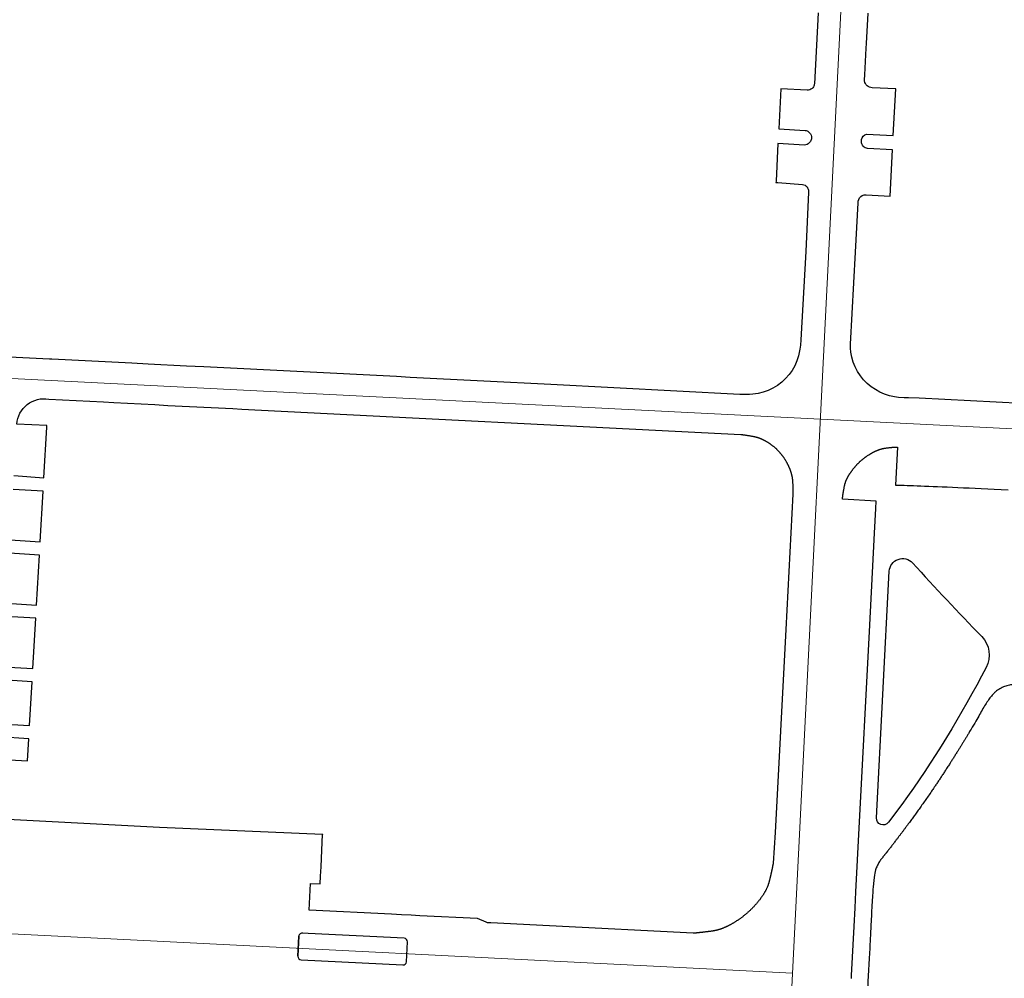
# Model space of a CAD drawing. Header units: millimetres. Extents: x 32690613 to 32693005, y 5343732 to 5344571.
# Tile 26 of 234: x 32692300 to 32692448, y 5343997 to 5344141. Entities that reach past the tile are written whole.
import ezdxf

# ---------------------------------------------------------------- set-up
doc = ezdxf.new("R2010")
doc.units = ezdxf.units.MM
doc.header["$LTSCALE"] = 20
doc.layers.get('0').update_dxf_attribs({"lineweight": 18})
doc.layers.get('DEFPOINTS').update_dxf_attribs({"color": 11, "lineweight": 18})
doc.layers.add('Fläche', color=7, linetype='Continuous', lineweight=18, true_color=0xf0ffe0)
doc.layers.add('Straße', color=30, linetype='Continuous', plot=False)

# ---------------------------------------------------------------- blocks, each defined once
blk = doc.blocks.new('A$C78070446')
for p, q in [((4469733.77, 5343068.96), (4469667.48, 5342330.09)), ((4469470.04, 5342631.21), (4470219.62, 5342563.96)), ((4469685.27, 5342528.36), (4469462.61, 5342548.34))]:
    blk.add_line(p, q)

msp = doc.modelspace()

# ---------------------------------------------------------------- hatches: boundary and pattern name
at = {"layer": 'Fläche'}
h = msp.add_hatch(color=256, dxfattribs=at)
h.dxf.hatch_style = 1
edge = h.paths.add_edge_path(flags=17)
edge.add_arc((32692342.72, 5344000.49), 0.5, 177.0981, 267.0981)
edge.add_line((32692342.7, 5343999.99), (32692357.98, 5343999.21))
edge.add_arc((32692358, 5343999.71), 0.5, 267.0981, 357.0981)
edge.add_line((32692358.5, 5343999.69), (32692358.65, 5344002.68))
edge.add_arc((32692358.15, 5344002.71), 0.5, 357.0981, 447.0981)
edge.add_line((32692358.18, 5344003.21), (32692343.76, 5344003.94))
edge.add_line((32692343.76, 5344003.94), (32692342.96, 5344003.98))
edge.add_arc((32692342.88, 5344003.48), 0.505, 80.9404, 176.8647)
edge.add_line((32692342.37, 5344003.51), (32692342.22, 5344000.51))
h.paths.add_polyline_path([(32692342.37, 5344003.51), (32692342.22, 5344000.51)], flags=0)
edge = h.paths.add_edge_path(flags=17)
edge.add_arc((32692342.72, 5344000.49), 0.5, 177.0981, 267.0981)
edge.add_line((32692342.37, 5344003.51), (32692342.22, 5344000.51))
edge.add_arc((32692342.88, 5344003.48), 0.505, 80.9404, 176.8647)
edge.add_line((32692343.76, 5344003.94), (32692342.96, 5344003.98))
edge.add_line((32692358.18, 5344003.21), (32692343.76, 5344003.94))
edge.add_arc((32692358.15, 5344002.71), 0.5, 357.0981, 447.0981)
edge.add_line((32692358.5, 5343999.69), (32692358.65, 5344002.68))
edge.add_arc((32692358, 5343999.71), 0.5, 267.0981, 357.0981)
edge.add_line((32692342.7, 5343999.99), (32692357.98, 5343999.21))

# ---------------------------------------------------------------- linework, layer by layer
at = {"layer": 'Straße'}
for points in [[(32692420.28, 5344142), (32692419.71, 5344131.36, -0.040133), (32692419.67, 5344131.19, -0.142716), (32692419.35, 5344130.67, -0.183056), (32692418.63, 5344130.4), (32692414.65, 5344130.63), (32692414.37, 5344124.64), (32692418.34, 5344124.38, -0.125866), (32692418.83, 5344124.18, -0.204465), (32692419.26, 5344123.45, -0.034876), (32692419.27, 5344123.3, -0.068758), (32692419.22, 5344122.99, -0.122257), (32692418.94, 5344122.52, -0.179751), (32692418.21, 5344122.18), (32692414.24, 5344122.44), (32692413.95, 5344116.79), (32692413.94, 5344116.57), (32692414.23, 5344116.55), (32692417.94, 5344116.28, -0.185483), (32692418.6, 5344115.9, -0.120151), (32692418.82, 5344115.44, -0.074748), (32692418.83, 5344115.13), (32692418.41, 5344106.24), (32692417.67, 5344092.96), (32692417.6, 5344092.19), (32692417.52, 5344091.56), (32692417.52, 5344091.56), (32692417.33, 5344090.57), (32692417.08, 5344089.81), (32692416.76, 5344089.09), (32692416.37, 5344088.39), (32692415.9, 5344087.75), (32692415.38, 5344087.15), (32692414.8, 5344086.61), (32692414.16, 5344086.13), (32692413.49, 5344085.71), (32692412.77, 5344085.37), (32692412.02, 5344085.1), (32692411.25, 5344084.91), (32692410.47, 5344084.8, -0.028244), (32692408.53, 5344084.78, -0.002781), (32692408.53, 5344084.78), (32692380.15, 5344086.25), (32692370.13, 5344086.77), (32692359.06, 5344087.34), (32692357.04, 5344087.45), (32692328.1, 5344088.93), (32692325.54, 5344089.02), (32692319.79, 5344089.34), (32692317.3, 5344089.45), (32692305.32, 5344090.06), (32692304.95, 5344090.06), (32692292.92, 5344090.69)], [(32692462.36, 5344082.81), (32692435.42, 5344084.22), (32692433.82, 5344084.25), (32692433.15, 5344084.25), (32692432.33, 5344084.33), (32692431.7, 5344084.42), (32692430.95, 5344084.59), (32692430.22, 5344084.82), (32692429.52, 5344085.13), (32692428.85, 5344085.5), (32692428.21, 5344085.94), (32692427.63, 5344086.44), (32692427.09, 5344086.99), (32692426.61, 5344087.58), (32692426.19, 5344088.23), (32692425.83, 5344088.91), (32692425.54, 5344089.62), (32692425.32, 5344090.35), (32692425.18, 5344091.11), (32692425.13, 5344091.72), (32692425.13, 5344092.34), (32692425.86, 5344106.11), (32692426.25, 5344113.5, -0.049197), (32692426.28, 5344113.76, -0.199552), (32692426.87, 5344114.62, -0.13386), (32692427.48, 5344114.73), (32692431.06, 5344114.51), (32692431.42, 5344121.47), (32692427.69, 5344121.68, -0.178053), (32692427.04, 5344122.02, -0.181975), (32692426.76, 5344122.73, -0.021486), (32692426.77, 5344123.01, -0.268986), (32692427.53, 5344123.84), (32692431.54, 5344123.64), (32692431.9, 5344130.6), (32692428.36, 5344130.79, -0.150032), (32692427.63, 5344131.07, -0.188017), (32692427.24, 5344131.8, -0.040774), (32692427.23, 5344131.98), (32692427.27, 5344132.74), (32692427.47, 5344136.73), (32692427.51, 5344137.4), (32692427.75, 5344141.96)], [(32692299.64, 5344072.6), (32692304.14, 5344072.26), (32692304.58, 5344079.88), (32692304.55, 5344080.11), (32692300.08, 5344080.32, -0.447549), (32692304.85, 5344084.08), (32692313.06, 5344083.67), (32692314.62, 5344083.59), (32692320.79, 5344083.25), (32692322.74, 5344083.14), (32692332.48, 5344082.67), (32692333.81, 5344082.59), (32692408.65, 5344078.77), (32692408.72, 5344078.77), (32692408.78, 5344078.76), (32692408.85, 5344078.75), (32692408.92, 5344078.75), (32692408.99, 5344078.74), (32692409.06, 5344078.73), (32692409.13, 5344078.72), (32692409.21, 5344078.71), (32692409.28, 5344078.7), (32692409.36, 5344078.69), (32692409.43, 5344078.68), (32692409.51, 5344078.67), (32692409.59, 5344078.65), (32692409.67, 5344078.64), (32692409.76, 5344078.63), (32692409.84, 5344078.61), (32692409.92, 5344078.6), (32692410.01, 5344078.58), (32692410.1, 5344078.57), (32692410.19, 5344078.55), (32692410.28, 5344078.54), (32692410.37, 5344078.52), (32692410.46, 5344078.5), (32692410.55, 5344078.49), (32692410.65, 5344078.47), (32692410.74, 5344078.45), (32692410.79, 5344078.44), (32692410.84, 5344078.43), (32692410.89, 5344078.42), (32692410.94, 5344078.4), (32692410.98, 5344078.39), (32692411.03, 5344078.38), (32692411.08, 5344078.36), (32692411.13, 5344078.35), (32692411.18, 5344078.34), (32692411.23, 5344078.32), (32692411.28, 5344078.3), (32692411.33, 5344078.29), (32692411.38, 5344078.27), (32692411.43, 5344078.25), (32692411.48, 5344078.23), (32692411.53, 5344078.21), (32692411.58, 5344078.19), (32692411.63, 5344078.17), (32692411.68, 5344078.15), (32692411.73, 5344078.13), (32692411.78, 5344078.11), (32692411.83, 5344078.09), (32692411.88, 5344078.06), (32692411.93, 5344078.04), (32692411.98, 5344078.01), (32692412.03, 5344077.99), (32692412.08, 5344077.96), (32692412.13, 5344077.94), (32692412.18, 5344077.91), (32692412.23, 5344077.88), (32692412.29, 5344077.85), (32692412.34, 5344077.83), (32692412.39, 5344077.8), (32692412.44, 5344077.77), (32692412.49, 5344077.74), (32692412.54, 5344077.7), (32692412.6, 5344077.67), (32692412.65, 5344077.64), (32692412.7, 5344077.61), (32692412.75, 5344077.57), (32692412.81, 5344077.54), (32692412.86, 5344077.5), (32692412.91, 5344077.47), (32692412.96, 5344077.43), (32692413.02, 5344077.4), (32692413.07, 5344077.36), (32692413.12, 5344077.32), (32692413.18, 5344077.28), (32692413.23, 5344077.24), (32692413.28, 5344077.2), (32692413.34, 5344077.16), (32692413.39, 5344077.12), (32692413.44, 5344077.08), (32692413.5, 5344077.04), (32692413.55, 5344077), (32692413.6, 5344076.96), (32692413.65, 5344076.92), (32692413.7, 5344076.87), (32692413.75, 5344076.83), (32692413.8, 5344076.79), (32692413.85, 5344076.74), (32692413.9, 5344076.7), (32692413.95, 5344076.65), (32692414, 5344076.61), (32692414.04, 5344076.56), (32692414.09, 5344076.52), (32692414.14, 5344076.47), (32692414.18, 5344076.43), (32692414.23, 5344076.38), (32692414.28, 5344076.33), (32692414.32, 5344076.28), (32692414.37, 5344076.24), (32692414.41, 5344076.19), (32692414.46, 5344076.14), (32692414.5, 5344076.09), (32692414.54, 5344076.04), (32692414.58, 5344075.99), (32692414.63, 5344075.94), (32692414.67, 5344075.89), (32692414.71, 5344075.84), (32692414.75, 5344075.79), (32692414.79, 5344075.74), (32692414.83, 5344075.68), (32692414.87, 5344075.63), (32692414.91, 5344075.58), (32692414.95, 5344075.53), (32692414.99, 5344075.47), (32692415.03, 5344075.42), (32692415.07, 5344075.36), (32692415.1, 5344075.31), (32692415.14, 5344075.26), (32692415.18, 5344075.2), (32692415.21, 5344075.14), (32692415.25, 5344075.09), (32692415.28, 5344075.03), (32692415.32, 5344074.97), (32692415.35, 5344074.92), (32692415.39, 5344074.86), (32692415.42, 5344074.8), (32692415.45, 5344074.74), (32692415.49, 5344074.69), (32692415.52, 5344074.63), (32692415.55, 5344074.57), (32692415.58, 5344074.51), (32692415.61, 5344074.45), (32692415.64, 5344074.39), (32692415.67, 5344074.33), (32692415.7, 5344074.28), (32692415.73, 5344074.22), (32692415.76, 5344074.16), (32692415.78, 5344074.1), (32692415.81, 5344074.05), (32692415.84, 5344073.99), (32692415.86, 5344073.93), (32692415.89, 5344073.88), (32692415.91, 5344073.82), (32692415.94, 5344073.76), (32692415.96, 5344073.71), (32692415.98, 5344073.65), (32692416, 5344073.6), (32692416.03, 5344073.54), (32692416.05, 5344073.49), (32692416.07, 5344073.43), (32692416.09, 5344073.38), (32692416.11, 5344073.32), (32692416.13, 5344073.27), (32692416.14, 5344073.21), (32692416.16, 5344073.16), (32692416.18, 5344073.11), (32692416.19, 5344073.05), (32692416.21, 5344073), (32692416.23, 5344072.95), (32692416.24, 5344072.89), (32692416.25, 5344072.84), (32692416.27, 5344072.79), (32692416.28, 5344072.74), (32692416.29, 5344072.69), (32692416.31, 5344072.63), (32692416.32, 5344072.58), (32692416.33, 5344072.53), (32692416.34, 5344072.48), (32692416.35, 5344072.43), (32692416.36, 5344072.38), (32692416.37, 5344072.33), (32692416.37, 5344072.28), (32692416.38, 5344072.23), (32692416.39, 5344072.18), (32692416.39, 5344072.13), (32692416.4, 5344072.08), (32692416.4, 5344072.03), (32692416.41, 5344071.98), (32692416.41, 5344071.93), (32692416.42, 5344071.83), (32692416.43, 5344071.73), (32692416.43, 5344071.64), (32692416.44, 5344071.55), (32692416.44, 5344071.45), (32692416.45, 5344071.36), (32692416.45, 5344071.27), (32692416.46, 5344071.18), (32692416.46, 5344071.1), (32692416.46, 5344071.01), (32692416.47, 5344070.93), (32692416.47, 5344070.84), (32692416.47, 5344070.76), (32692416.47, 5344070.68), (32692416.48, 5344070.6), (32692416.48, 5344070.52), (32692416.48, 5344070.45), (32692416.48, 5344070.37), (32692416.48, 5344070.3), (32692416.48, 5344070.22), (32692416.48, 5344070.15), (32692416.48, 5344070.08), (32692416.48, 5344070.01), (32692416.48, 5344069.95), (32692416.48, 5344069.88), (32692416.48, 5344069.81), (32692415.41, 5344049.54), (32692413.81, 5344019.06), (32692413.52, 5344014.47), (32692413.51, 5344014.43), (32692413.5, 5344014.39), (32692413.5, 5344014.35), (32692413.49, 5344014.3), (32692413.48, 5344014.26), (32692413.47, 5344014.21), (32692413.46, 5344014.17), (32692413.45, 5344014.12), (32692413.44, 5344014.08), (32692413.44, 5344014.03), (32692413.43, 5344013.99), (32692413.42, 5344013.94), (32692413.41, 5344013.89), (32692413.4, 5344013.85), (32692413.39, 5344013.8), (32692413.38, 5344013.75), (32692413.37, 5344013.7), (32692413.36, 5344013.65), (32692413.35, 5344013.6), (32692413.34, 5344013.55), (32692413.33, 5344013.5), (32692413.32, 5344013.45), (32692413.3, 5344013.4), (32692413.29, 5344013.35), (32692413.28, 5344013.3), (32692413.27, 5344013.24), (32692413.26, 5344013.19), (32692413.25, 5344013.14), (32692413.24, 5344013.09), (32692413.22, 5344013.03), (32692413.21, 5344012.98), (32692413.2, 5344012.92), (32692413.19, 5344012.87), (32692413.17, 5344012.81), (32692413.16, 5344012.76), (32692413.15, 5344012.7), (32692413.14, 5344012.65), (32692413.12, 5344012.59), (32692413.11, 5344012.53), (32692413.1, 5344012.47), (32692413.08, 5344012.42), (32692413.07, 5344012.36), (32692413.06, 5344012.3), (32692413.04, 5344012.24), (32692413.03, 5344012.18), (32692413.01, 5344012.12), (32692413, 5344012.06), (32692412.98, 5344012), (32692412.97, 5344011.94), (32692412.95, 5344011.88), (32692412.94, 5344011.81), (32692412.92, 5344011.75), (32692412.91, 5344011.69), (32692412.89, 5344011.63), (32692412.87, 5344011.57), (32692412.85, 5344011.5), (32692412.84, 5344011.44), (32692412.82, 5344011.38), (32692412.79, 5344011.31), (32692412.77, 5344011.25), (32692412.75, 5344011.19), (32692412.73, 5344011.13), (32692412.7, 5344011.06), (32692412.68, 5344011), (32692412.65, 5344010.94), (32692412.62, 5344010.87), (32692412.6, 5344010.81), (32692412.57, 5344010.75), (32692412.54, 5344010.68), (32692412.51, 5344010.62), (32692412.48, 5344010.55), (32692412.45, 5344010.49), (32692412.41, 5344010.43), (32692412.38, 5344010.36), (32692412.35, 5344010.3), (32692412.31, 5344010.23), (32692412.28, 5344010.17), (32692412.24, 5344010.11), (32692412.2, 5344010.04), (32692412.16, 5344009.98), (32692412.13, 5344009.91), (32692412.09, 5344009.85), (32692412.05, 5344009.78), (32692412, 5344009.72), (32692411.96, 5344009.65), (32692411.92, 5344009.59), (32692411.88, 5344009.52), (32692411.83, 5344009.46), (32692411.78, 5344009.39), (32692411.74, 5344009.33), (32692411.69, 5344009.26), (32692411.64, 5344009.2), (32692411.6, 5344009.13), (32692411.55, 5344009.06), (32692411.5, 5344009), (32692411.44, 5344008.93), (32692411.39, 5344008.87), (32692411.34, 5344008.8), (32692411.29, 5344008.73), (32692411.23, 5344008.67), (32692411.18, 5344008.6), (32692411.12, 5344008.54), (32692411.06, 5344008.47), (32692411.01, 5344008.4), (32692410.95, 5344008.34), (32692410.89, 5344008.27), (32692410.83, 5344008.21), (32692410.77, 5344008.14), (32692410.72, 5344008.08), (32692410.66, 5344008.02), (32692410.6, 5344007.95), (32692410.54, 5344007.89), (32692410.48, 5344007.83), (32692410.42, 5344007.77), (32692410.36, 5344007.7), (32692410.3, 5344007.64), (32692410.24, 5344007.58), (32692410.17, 5344007.52), (32692410.11, 5344007.46), (32692410.05, 5344007.4), (32692409.99, 5344007.34), (32692409.92, 5344007.28), (32692409.86, 5344007.23), (32692409.8, 5344007.17), (32692409.73, 5344007.11), (32692409.67, 5344007.05), (32692409.61, 5344007), (32692409.54, 5344006.94), (32692409.48, 5344006.89), (32692409.41, 5344006.83), (32692409.35, 5344006.78), (32692409.28, 5344006.72), (32692409.21, 5344006.67), (32692409.15, 5344006.61), (32692409.08, 5344006.56), (32692409.01, 5344006.51), (32692408.95, 5344006.45), (32692408.88, 5344006.4), (32692408.81, 5344006.35), (32692408.74, 5344006.3), (32692408.67, 5344006.25), (32692408.6, 5344006.2), (32692408.53, 5344006.15), (32692408.46, 5344006.1), (32692408.39, 5344006.05), (32692408.32, 5344006), (32692408.25, 5344005.95), (32692408.18, 5344005.9), (32692408.11, 5344005.86), (32692408.04, 5344005.81), (32692407.97, 5344005.76), (32692407.9, 5344005.72), (32692407.82, 5344005.67), (32692407.75, 5344005.62), (32692407.68, 5344005.58), (32692407.61, 5344005.54), (32692407.53, 5344005.49), (32692407.46, 5344005.45), (32692407.39, 5344005.41), (32692407.32, 5344005.37), (32692407.25, 5344005.33), (32692407.17, 5344005.29), (32692407.1, 5344005.25), (32692407.03, 5344005.21), (32692406.96, 5344005.17), (32692406.89, 5344005.13), (32692406.82, 5344005.1), (32692406.75, 5344005.06), (32692406.68, 5344005.03), (32692406.61, 5344004.99), (32692406.54, 5344004.96), (32692406.47, 5344004.93), (32692406.4, 5344004.9), (32692406.33, 5344004.87), (32692406.26, 5344004.84), (32692406.19, 5344004.81), (32692406.12, 5344004.78), (32692406.05, 5344004.75), (32692405.99, 5344004.72), (32692405.92, 5344004.7), (32692405.85, 5344004.67), (32692405.78, 5344004.65), (32692405.71, 5344004.62), (32692405.65, 5344004.6), (32692405.58, 5344004.57), (32692405.51, 5344004.55), (32692405.44, 5344004.53), (32692405.38, 5344004.51), (32692405.31, 5344004.49), (32692405.24, 5344004.47), (32692405.18, 5344004.45), (32692405.11, 5344004.43), (32692405.04, 5344004.42), (32692404.98, 5344004.4), (32692404.91, 5344004.39), (32692404.85, 5344004.37), (32692404.78, 5344004.36), (32692404.72, 5344004.34), (32692404.65, 5344004.33), (32692404.59, 5344004.32), (32692404.52, 5344004.31), (32692404.46, 5344004.3), (32692404.39, 5344004.29), (32692404.33, 5344004.28), (32692404.26, 5344004.27), (32692404.2, 5344004.26), (32692404.14, 5344004.25), (32692404.07, 5344004.25), (32692404.01, 5344004.24), (32692403.95, 5344004.23), (32692403.89, 5344004.22), (32692403.83, 5344004.21), (32692403.77, 5344004.21), (32692403.71, 5344004.2), (32692403.65, 5344004.19), (32692403.59, 5344004.19), (32692403.53, 5344004.18), (32692403.47, 5344004.17), (32692403.41, 5344004.16), (32692403.35, 5344004.16), (32692403.29, 5344004.15), (32692403.24, 5344004.14), (32692403.18, 5344004.14), (32692403.12, 5344004.13), (32692403.07, 5344004.12), (32692403.01, 5344004.12), (32692402.96, 5344004.11), (32692402.9, 5344004.1), (32692402.85, 5344004.1), (32692402.79, 5344004.09), (32692402.74, 5344004.09), (32692402.69, 5344004.08), (32692402.63, 5344004.07), (32692402.58, 5344004.07), (32692402.53, 5344004.06), (32692402.48, 5344004.06), (32692402.43, 5344004.05), (32692402.37, 5344004.05), (32692402.32, 5344004.04), (32692402.27, 5344004.03), (32692402.22, 5344004.03), (32692402.18, 5344004.02), (32692402.13, 5344004.02), (32692402.08, 5344004.01), (32692402.03, 5344004.01), (32692401.98, 5344004), (32692401.94, 5344004), (32692401.89, 5344003.99), (32692401.84, 5344003.99), (32692401.8, 5344003.98), (32692401.75, 5344003.98), (32692401.71, 5344003.98), (32692401.66, 5344003.97), (32692401.62, 5344003.97), (32692401.57, 5344003.96), (32692401.53, 5344003.96), (32692379.96, 5344005.09), (32692371.15, 5344005.52), (32692370.65, 5344005.54), (32692370.48, 5344005.62), (32692369.17, 5344006.17), (32692360.5, 5344006.59), (32692359.22, 5344006.66), (32692357.75, 5344006.74), (32692356.25, 5344006.81), (32692343.93, 5344007.44), (32692344.14, 5344011.45), (32692345.57, 5344011.38), (32692345.62, 5344012.54), (32692345.7, 5344013.93), (32692345.82, 5344016.44), (32692345.94, 5344018.76), (32692321.48, 5344019.85), (32692287.31, 5344021.64)], [(32692342.22, 5344000.51, 0.414214), (32692342.7, 5343999.99), (32692357.98, 5343999.21, 0.414214), (32692358.5, 5343999.69), (32692358.65, 5344002.68, 0.414214), (32692358.18, 5344003.21), (32692343.76, 5344003.94), (32692342.96, 5344003.98, 0.444833), (32692342.37, 5344003.51), (32692342.22, 5344000.51), (32692342.37, 5344003.51)]]:
    msp.add_lwpolyline(points, format="xyb", dxfattribs=at)
for points in [[(32692425.26, 5343997.17), (32692425.28, 5343997.63), (32692425.67, 5344005), (32692425.81, 5344007.78), (32692425.94, 5344010.18), (32692426.44, 5344019.75), (32692427.97, 5344049.24), (32692428.74, 5344063.99), (32692428.93, 5344067.68), (32692428.99, 5344068.79), (32692423.91, 5344069.06), (32692423.92, 5344069.19), (32692423.93, 5344069.25), (32692423.93, 5344069.31), (32692423.94, 5344069.37), (32692423.95, 5344069.44), (32692423.96, 5344069.5), (32692423.97, 5344069.56), (32692423.97, 5344069.63), (32692423.98, 5344069.7), (32692423.99, 5344069.76), (32692424, 5344069.83), (32692424.02, 5344069.9), (32692424.03, 5344069.97), (32692424.04, 5344070.05), (32692424.05, 5344070.12), (32692424.06, 5344070.19), (32692424.08, 5344070.27), (32692424.09, 5344070.35), (32692424.1, 5344070.42), (32692424.12, 5344070.5), (32692424.13, 5344070.58), (32692424.15, 5344070.66), (32692424.16, 5344070.75), (32692424.18, 5344070.83), (32692424.19, 5344070.92), (32692424.21, 5344071), (32692424.23, 5344071.09), (32692424.24, 5344071.13), (32692424.25, 5344071.18), (32692424.26, 5344071.22), (32692424.27, 5344071.26), (32692424.28, 5344071.31), (32692424.29, 5344071.35), (32692424.3, 5344071.4), (32692424.32, 5344071.44), (32692424.33, 5344071.49), (32692424.35, 5344071.53), (32692424.36, 5344071.58), (32692424.38, 5344071.62), (32692424.39, 5344071.67), (32692424.41, 5344071.71), (32692424.43, 5344071.76), (32692424.44, 5344071.8), (32692424.46, 5344071.85), (32692424.48, 5344071.9), (32692424.5, 5344071.94), (32692424.52, 5344071.99), (32692424.54, 5344072.03), (32692424.56, 5344072.08), (32692424.59, 5344072.13), (32692424.61, 5344072.17), (32692424.63, 5344072.22), (32692424.66, 5344072.27), (32692424.68, 5344072.32), (32692424.7, 5344072.36), (32692424.73, 5344072.41), (32692424.76, 5344072.46), (32692424.78, 5344072.51), (32692424.81, 5344072.56), (32692424.84, 5344072.6), (32692424.87, 5344072.65), (32692424.9, 5344072.7), (32692424.93, 5344072.75), (32692424.96, 5344072.8), (32692424.99, 5344072.85), (32692425.02, 5344072.9), (32692425.05, 5344072.94), (32692425.08, 5344072.99), (32692425.11, 5344073.04), (32692425.15, 5344073.09), (32692425.18, 5344073.14), (32692425.22, 5344073.19), (32692425.25, 5344073.24), (32692425.29, 5344073.29), (32692425.32, 5344073.34), (32692425.36, 5344073.39), (32692425.4, 5344073.44), (32692425.44, 5344073.49), (32692425.48, 5344073.55), (32692425.52, 5344073.6), (32692425.55, 5344073.64), (32692425.59, 5344073.69), (32692425.63, 5344073.74), (32692425.67, 5344073.79), (32692425.71, 5344073.84), (32692425.75, 5344073.89), (32692425.8, 5344073.94), (32692425.84, 5344073.98), (32692425.88, 5344074.03), (32692425.92, 5344074.08), (32692425.96, 5344074.13), (32692426.01, 5344074.17), (32692426.05, 5344074.22), (32692426.09, 5344074.26), (32692426.13, 5344074.31), (32692426.18, 5344074.35), (32692426.22, 5344074.4), (32692426.27, 5344074.44), (32692426.31, 5344074.49), (32692426.36, 5344074.53), (32692426.4, 5344074.58), (32692426.45, 5344074.62), (32692426.49, 5344074.66), (32692426.54, 5344074.7), (32692426.59, 5344074.75), (32692426.63, 5344074.79), (32692426.68, 5344074.83), (32692426.73, 5344074.87), (32692426.77, 5344074.91), (32692426.82, 5344074.95), (32692426.87, 5344074.99), (32692426.92, 5344075.03), (32692426.97, 5344075.07), (32692427.02, 5344075.11), (32692427.07, 5344075.15), (32692427.12, 5344075.19), (32692427.17, 5344075.23), (32692427.22, 5344075.27), (32692427.27, 5344075.31), (32692427.32, 5344075.35), (32692427.37, 5344075.38), (32692427.42, 5344075.42), (32692427.47, 5344075.46), (32692427.53, 5344075.49), (32692427.58, 5344075.53), (32692427.63, 5344075.57), (32692427.69, 5344075.6), (32692427.79, 5344075.67), (32692427.85, 5344075.71), (32692427.9, 5344075.74), (32692427.95, 5344075.77), (32692428.01, 5344075.81), (32692428.06, 5344075.84), (32692428.11, 5344075.87), (32692428.16, 5344075.9), (32692428.22, 5344075.93), (32692428.27, 5344075.96), (32692428.32, 5344075.99), (32692428.37, 5344076.02), (32692428.42, 5344076.05), (32692428.48, 5344076.08), (32692428.53, 5344076.1), (32692428.58, 5344076.13), (32692428.63, 5344076.16), (32692428.68, 5344076.18), (32692428.73, 5344076.21), (32692428.78, 5344076.23), (32692428.83, 5344076.25), (32692428.88, 5344076.28), (32692428.93, 5344076.3), (32692428.98, 5344076.32), (32692429.03, 5344076.34), (32692429.08, 5344076.37), (32692429.13, 5344076.39), (32692429.18, 5344076.41), (32692429.23, 5344076.43), (32692429.27, 5344076.44), (32692429.32, 5344076.46), (32692429.37, 5344076.48), (32692429.42, 5344076.5), (32692429.47, 5344076.51), (32692429.51, 5344076.53), (32692429.56, 5344076.55), (32692429.61, 5344076.56), (32692429.65, 5344076.58), (32692429.7, 5344076.59), (32692429.75, 5344076.6), (32692429.79, 5344076.62), (32692429.84, 5344076.63), (32692429.89, 5344076.64), (32692429.93, 5344076.65), (32692429.98, 5344076.66), (32692430.02, 5344076.67), (32692430.07, 5344076.68), (32692430.11, 5344076.69), (32692430.16, 5344076.7), (32692430.2, 5344076.7), (32692430.25, 5344076.71), (32692430.34, 5344076.73), (32692430.42, 5344076.74), (32692430.51, 5344076.75), (32692430.6, 5344076.76), (32692430.68, 5344076.77), (32692430.76, 5344076.78), (32692430.84, 5344076.79), (32692430.92, 5344076.8), (32692431, 5344076.81), (32692431.08, 5344076.82), (32692431.16, 5344076.83), (32692431.23, 5344076.84), (32692431.31, 5344076.84), (32692431.38, 5344076.85), (32692431.45, 5344076.86), (32692431.52, 5344076.86), (32692431.59, 5344076.87), (32692431.66, 5344076.87), (32692431.73, 5344076.88), (32692431.79, 5344076.88), (32692431.86, 5344076.88), (32692431.92, 5344076.89), (32692431.99, 5344076.89), (32692432.05, 5344076.89), (32692432.11, 5344076.89), (32692432.17, 5344076.89), (32692431.87, 5344071.19), (32692432.08, 5344071.18), (32692432.42, 5344071.18), (32692432.79, 5344071.16), (32692433.19, 5344071.15), (32692433.62, 5344071.14), (32692434.08, 5344071.12), (32692434.57, 5344071.1), (32692435.1, 5344071.08), (32692435.65, 5344071.06), (32692436.24, 5344071.04), (32692436.85, 5344071.01), (32692437.5, 5344070.99), (32692438.18, 5344070.96), (32692438.89, 5344070.93), (32692439.63, 5344070.9), (32692440.41, 5344070.86), (32692441.21, 5344070.83), (32692442.05, 5344070.79), (32692442.91, 5344070.75), (32692443.81, 5344070.71), (32692444.74, 5344070.67), (32692445.7, 5344070.62), (32692446.69, 5344070.58), (32692447.71, 5344070.53), (32692448.77, 5344070.48)], [(32692299.08, 5344062.95), (32692303.58, 5344062.67), (32692304.02, 5344070.28), (32692299.52, 5344070.5)], [(32692298.54, 5344053.48), (32692303.03, 5344053.2), (32692303.46, 5344060.69), (32692298.97, 5344060.96)], [(32692297.99, 5344043.93), (32692302.48, 5344043.68), (32692302.91, 5344051.22), (32692298.42, 5344051.49)], [(32692297.5, 5344035.38), (32692301.98, 5344035.12), (32692302.36, 5344041.7), (32692297.87, 5344041.96)], [(32692297.19, 5344030.08), (32692301.67, 5344029.82), (32692301.86, 5344033.13), (32692297.38, 5344033.43)]]:
    msp.add_lwpolyline(points, dxfattribs=at)
msp.add_lwpolyline([(32692430.81, 5344020.61, -0.329875), (32692429.67, 5344020.27, -0.329874), (32692429.02, 5344021.27), (32692430.94, 5344058.26, -0.302575), (32692432.26, 5344060.04, -0.302575), (32692434.42, 5344059.51, 0.008185), (32692444.8, 5344048.48, -0.323454), (32692445.48, 5344043.85, -0.036337), (32692432.81, 5344023.27)], format="xyb", close=True, dxfattribs=at)
msp.add_lwpolyline([(32692345.91, 5344018.74), (32692345.97, 5344018.74), (32692345.97, 5344018.78), (32692345.91, 5344018.78)], close=True, dxfattribs=at)
msp.add_open_spline([(32692429.82, 5344015.19), (32692431.3, 5344017.05), (32692434.16, 5344020.84), (32692438.26, 5344026.61), (32692443.28, 5344034.59), (32692446.1, 5344039.67), (32692448.11, 5344041.06), (32692450.3, 5344041.38), (32692452.63, 5344040.63), (32692463.35, 5344030.19), (32692484.35, 5344012.03), (32692495.79, 5344003.29), (32692496.22, 5344002.11), (32692495.98, 5344001.06), (32692495.08, 5344000.18), (32692490.72, 5343999.29), (32692483.05, 5343997.85), (32692466.91, 5343995.07), (32692442.14, 5343992.01), (32692429.7, 5343991.07), (32692429.29, 5343991.04), (32692428.45, 5343991.35), (32692427.86, 5343991.93), (32692427.53, 5343992.76), (32692428.05, 5344002.66), (32692428.57, 5344012.69), (32692429.25, 5344014.48), (32692429.82, 5344015.19)], degree=2, knots=[0, 0, 0, 0.054845, 0.109689, 0.164534, 0.219378, 0.274223, 0.329067, 0.383912, 0.438756, 0.493601, 0.548446, 0.60329, 0.658135, 0.712979, 0.767824, 0.822668, 0.877513, 0.932357, 0.987202, 0.987202, 0.989014, 0.990826, 0.992637, 0.994449, 0.996284, 0.998142, 1, 1, 1], dxfattribs=at)

# ---------------------------------------------------------------- block references
at = {"layer": 'DEFPOINTS', "rotation": 2.237485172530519}
msp.add_blockref('A$C78070446', (28434719.52, -168960.66), dxfattribs=at)

doc.saveas('drawing.dxf')
